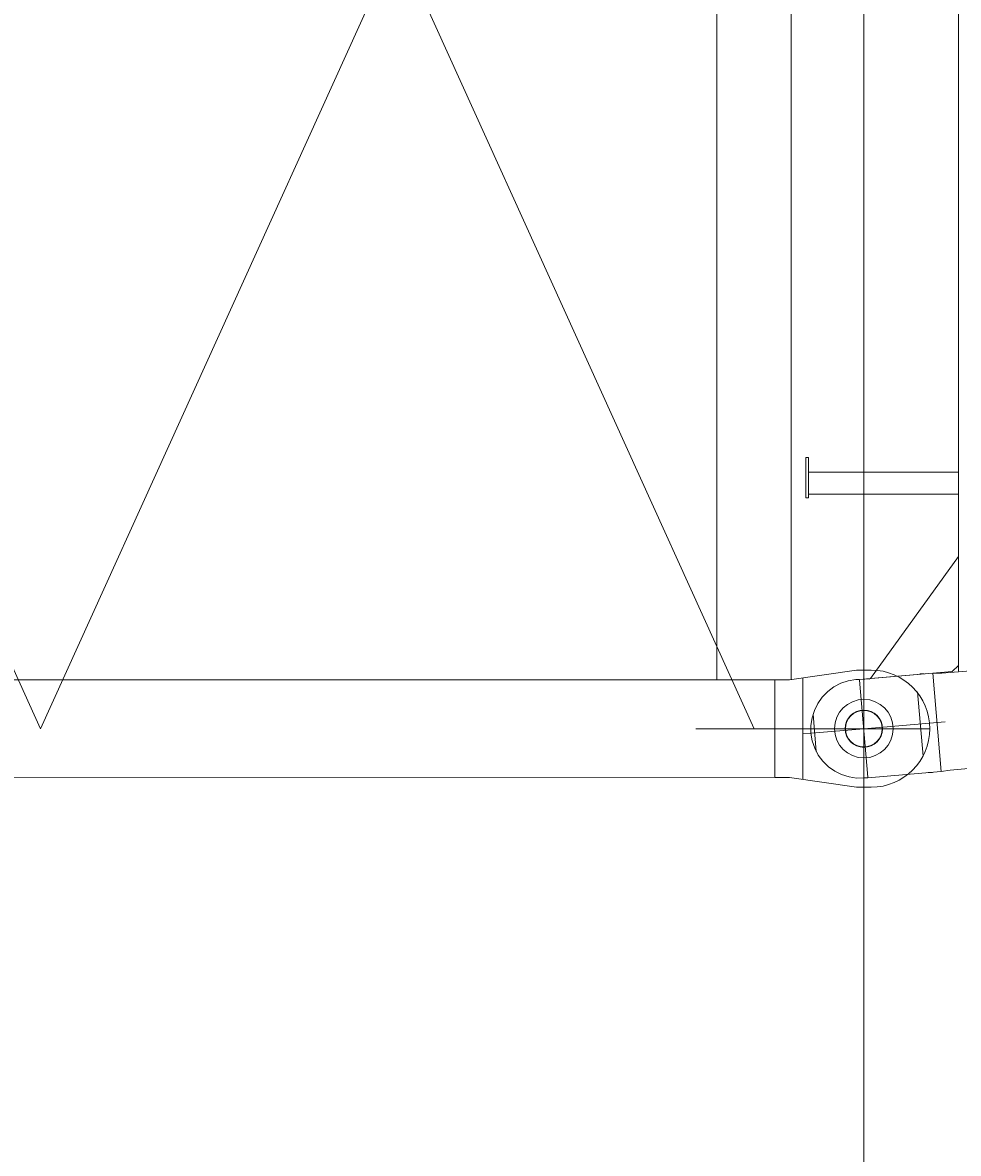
# Model space of a CAD drawing. Extents: x 8365 to 131642, y 1960 to 79602.
# Tile 72 of 121: x 91171 to 92449, y 8815 to 10359. Entities that reach past the tile are written whole.
import ezdxf
from ezdxf.enums import TextEntityAlignment as Align

# ---------------------------------------------------------------- set-up
doc = ezdxf.new("R2010")
doc.units = 0
doc.header["$LTSCALE"] = 100
doc.header["$MEASUREMENT"] = 0
doc.linetypes.add('CENTER', pattern=[50.5, 30, -9, 2.5, -9])
doc.linetypes.add('HIDDEN', pattern=[12.6, 8.4, -4.2])
doc.layers.add('1', color=7, linetype='Continuous')
doc.layers.add('11', color=7, linetype='Continuous')
doc.styles.get("Standard").update_dxf_attribs({"font": 'txt', "bigfont": 'bigfont'})
doc.dimstyles.get("Standard").update_dxf_attribs({"dimtxt": 0.18, "dimasz": 0.18, "dimexe": 0.18, "dimexo": 0.0625, "dimgap": 0.09, "dimtad": 0, "dimtih": 1, "dimtoh": 1, "dimdec": 4, "dimzin": 0, "dimdsep": 46, "dimtxsty": 'Standard', "dimcen": 0.09, "dimadec": 0, "dimazin": 0, "dimtfac": 1, "dimtdec": 4, "dimtofl": 0, "dimtmove": 0, "dimatfit": 0, "dimfxl": 1, "dimtolj": 1, "dimtzin": 0, "dimarcsym": 0})

# ---------------------------------------------------------------- blocks, each defined once
blk = doc.blocks.new('*G2')
at = {"layer": '11', "color": 7, "linetype": 'CENTER', "lineweight": 9}
for p, q in [((91195.4, 9395), (90220.4, 11545)), ((92170.4, 9395), (91195.4, 11545)), ((92170.4, 11545), (91195.4, 9395))]:
    blk.add_line(p, q, dxfattribs=at)
at = {"layer": '11', "color": 7, "linetype": 'Continuous', "lineweight": 9}
for p, q in [((92119.6, 11478.5), (92119.6, 9461.5)), ((92221.2, 11478.5), (92221.2, 9461.5)), ((92119.6, 9461.5), (92119.6, 10066.1)), ((92221.2, 9461.5), (92221.2, 10066.1)), ((92218.8, 9461.5), (92310.4, 9475)), ((92310.4, 9475), (92330.4, 9475)), ((92320.4, 9315), (92320.4, 9475)), ((92198.5, 9461.5), (80442.2, 9462.2)), ((92198.5, 9461.5), (92210.4, 9461.5)), ((92198.5, 9461.5), (92198.5, 9395)), ((92210.4, 9461.5), (92218.8, 9461.5)), ((92237, 9464.1), (92237, 9395)), ((92410.4, 9395), (92090.9, 9395)), ((92198.5, 9328.5), (92198.5, 9395)), ((92237, 9325.8), (92237, 9395)), ((92198.5, 9328.5), (80403.8, 9329.2)), ((92210.4, 9328.5), (92198.5, 9328.5)), ((92218.8, 9328.5), (92210.4, 9328.5)), ((92310.4, 9315), (92218.8, 9328.5)), ((92330.4, 9315), (92310.4, 9315))]:
    blk.add_line(p, q, dxfattribs=at)
for start, end in [(0, 90), (-90, 0)]:
    blk.add_arc((92330.4, 9395), 80, start, end, dxfattribs=at)
blk = doc.blocks.new('*G15')
at = {"layer": '11', "color": 7, "linetype": 'Continuous', "lineweight": 9}
for p, q in [((92449.5, 9473.4), (92449.5, 11467.3)), ((102500.9, 10331.3), (92427, 9470.8)), ((92240.9, 9710.4), (92240.9, 9765.4)), ((92240.9, 9765.4), (92244.8, 9765.4)), ((92244.8, 9765.4), (92244.8, 9710.4)), ((92244.8, 9715.4), (92244.8, 9745.4)), ((92244.8, 9745.4), (92449.5, 9745.4)), ((92449.5, 9715.4), (92244.8, 9715.4)), ((92244.8, 9710.4), (92240.9, 9710.4)), ((92329.5, 9463.5), (92449.5, 9630.3)), ((92449.5, 9630.3), (92449.5, 9481.4)), ((92414.6, 9470.8), (92314.5, 9462.2)), ((92441.1, 9473), (92329.5, 9463.5)), ((92402.5, 9469.7), (92396.7, 9469.7)), ((92426.1, 9336.3), (92414.6, 9470.8)), ((92427, 9470.8), (92414.6, 9470.8)), ((92449.5, 9481.4), (92441.1, 9473)), ((92314.5, 9462.2), (92309.6, 9462.2)), ((92438.3, 9338.3), (92515.5, 9345.6)), ((92426.1, 9336.3), (92326, 9327.7)), ((92414, 9335.2), (92408.2, 9335.2)), ((92438.3, 9338.3), (92426.1, 9336.3)), ((92326, 9327.7), (92321.1, 9327.7))]:
    blk.add_line(p, q, dxfattribs=at)
at = {"layer": '11', "color": 7, "linetype": 'HIDDEN', "lineweight": 9}
blk.add_line((92244.8, 9743.4), (92244.8, 9717.4), dxfattribs=at)
at = {"layer": '11', "color": 7, "linetype": 'CENTER', "lineweight": 9}
for p, q in [((92325.9, 9328.7), (92314.6, 9461.2)), ((92401.3, 9357.6), (92393.8, 9445.5)), ((92255.2, 9363.8), (92250.9, 9414.6)), ((92320.3, 9395), (92249, 9388.9)), ((92431.4, 9404.5), (92320.3, 9395)), ((92249, 9388.9), (92237.4, 9387.9))]:
    blk.add_line(p, q, dxfattribs=at)
at = {"layer": '11', "color": 7, "linetype": 'Continuous', "lineweight": 9}
for points in [[(92309.6, 9462.2), (92299, 9460.4), (92289, 9457.1), (92279.5, 9452.1), (92271, 9445.8), (92263.5, 9438.2), (92257.4, 9429.5), (92252.7, 9420), (92249.5, 9409.9), (92247.9, 9399.4), (92248, 9388.8)], [(92321.1, 9327.7), (92310.5, 9327.6), (92300.1, 9329.1), (92290, 9332.3), (92280.6, 9337), (92272, 9343.1), (92264.4, 9350.5), (92258.1, 9358.9), (92253.2, 9368.3), (92249.8, 9378.4), (92248, 9388.8)]]:
    blk.add_lwpolyline(points, dxfattribs=at)
for centre, radius in [((92320.4, 9395), 40), ((92320.3, 9395), 25.5), ((92320.3, 9395), 25)]:
    blk.add_circle(centre, radius, dxfattribs=at)
blk.add_arc((92325.3, 9395.4), 67.5, 87.3124, 94.8833, dxfattribs=at)
blk = doc.blocks.new('*D132')
at = {"layer": '1', "color": 7, "linetype": 'Continuous', "lineweight": 9}
for p, q in [((92320.4, 5900), (92320.4, 10745)), ((80320.4, 6700), (92320.4, 6700))]:
    blk.add_line(p, q, dxfattribs=at)
at = {"layer": '1', "color": 7, "linetype": 'Continuous', "lineweight": 9, "oblique": 15, "width": 0.5}
blk.add_text('12000', height=1200, dxfattribs=at).set_placement((84820.4, 6700), align=Align.BOTTOM_LEFT)
blk = doc.blocks.new('*D133')
at = {"layer": '1', "color": 7, "linetype": 'Continuous', "lineweight": 9}
for p, q in [((104320.4, 5900), (104320.4, 9670)), ((91754.7, 7265.7), (92886, 6134.3)), ((104320.4, 6700), (103354.4, 6958.8)), ((92320.4, 6700), (104320.4, 6700)), ((104320.4, 6700), (103354.4, 6441.2))]:
    blk.add_line(p, q, dxfattribs=at)
at = {"layer": '1', "color": 7, "linetype": 'Continuous', "lineweight": 9, "oblique": 15, "width": 0.5}
blk.add_text('12000', height=1200, dxfattribs=at).set_placement((96820.4, 6700), align=Align.BOTTOM_LEFT)

msp = doc.modelspace()

# ---------------------------------------------------------------- block references
at = {"color": 7, "linetype": 'Continuous', "lineweight": 9}
for name in ['*G15', '*G2']:
    msp.add_blockref(name, (0, 0), dxfattribs=at)

# ---------------------------------------------------------------- dimensions: what is measured, and where the dimension line sits
at = {"layer": '1', "color": 7, "linetype": 'Continuous', "lineweight": 9}
for base, p1, p2, picture, middle in [((80320.3561, 6700), (80320.3561, 6700), (92320.35597, 10744.95423), '*D132', (86320.35603, 6700)), ((92320.35597, 6700), (92320.35597, 6700), (104320.35587, 9669.96339), '*D133', (98320.35592, 6700))]:
    dim = msp.add_linear_dim(base=base, p1=p1, p2=p2, text='12000', dimstyle='Standard', dxfattribs=at)
    dim.commit()
    dim.dimension.update_dxf_attribs({"geometry": picture, "text_midpoint": middle})

doc.saveas('drawing.dxf')
